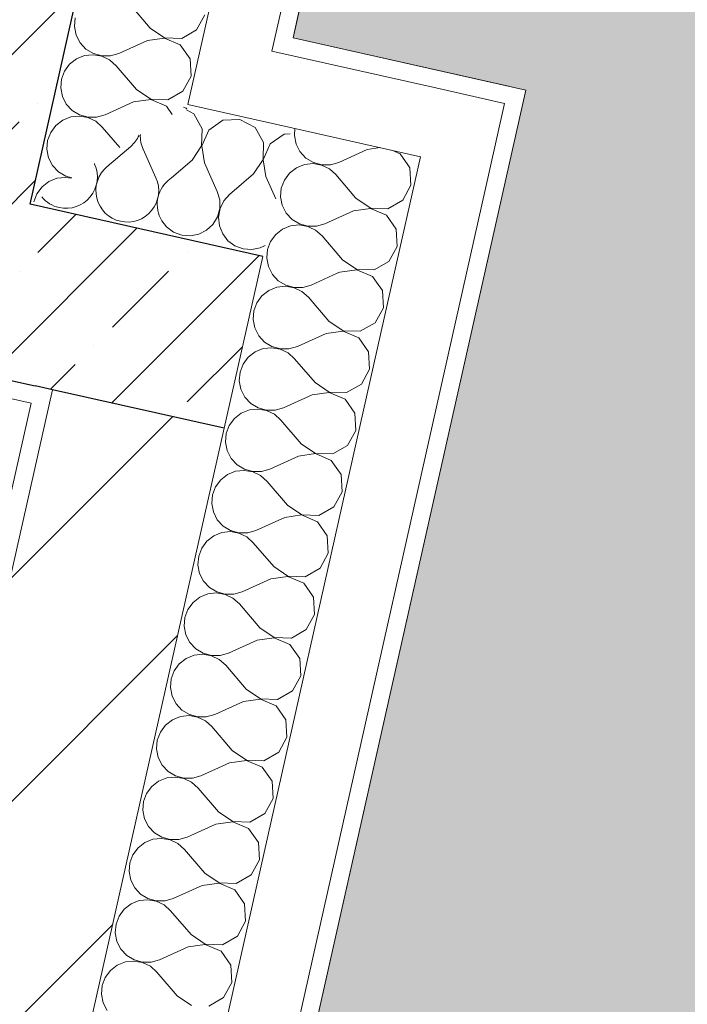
# Model space of a CAD drawing. Header units: millimetres. Extents: x -6990773 to -6682839, y 6117771 to 6220266.
# Tile 38 of 154: x -6941403 to -6940644, y 6142227 to 6143345. Entities that reach past the tile are written whole.
import ezdxf

# ---------------------------------------------------------------- set-up
doc = ezdxf.new("R2010")
doc.units = ezdxf.units.MM
doc.header["$MEASUREMENT"] = 0
doc.layers.add('S - МОП.АР', color=7, linetype='Continuous')
doc.layers.add('АР-Стены_внешние_.АР', color=7, linetype='Continuous')
for name, color, linetype, lineweight in [('АР-Стены_внешние_.АР_Ном._пера__1', 7, 'Continuous', 30), ('Кровля_Ном._пера__101', 252, 'Continuous', 0), ('Кровля_Ном._пера__120', 7, 'Continuous', 0)]:
    doc.layers.add(name, color=color, linetype=linetype, lineweight=lineweight)
pattern_1 = [(45, (-6338927.19, 6563027.8), (-111.369318, 111.369318), [0, -105, 0, -157.5]), (110, (-6338577.19, 6563027.8), (148.001588, 53.868173), [0, -77, 0, -133])]
pattern_2 = [(45, (-6338927.19, 6562677.8), (-84.852814, 84.852814), []), (45, (-6338969.62, 6562720.22), (-84.852814, 84.852814), [90, -30, 0, -30])]

# ---------------------------------------------------------------- blocks, each defined once
blk = doc.blocks.new('*X294', base_point=(-6338927.2, 6562677.8))
at = {"layer": 'АР-Стены_внешние_.АР_Ном._пера__1', "color": 7, "linetype": 'Continuous', "lineweight": 0}
for p, q in [((-6941090.1, 6143221.6), (-6941090.7, 6143213.7)), ((-6941090.7, 6143213.7), (-6941088.8, 6143204)), ((-6941088.8, 6143204), (-6941084.4, 6143195.3)), ((-6941084.4, 6143195.3), (-6941077.7, 6143188)), ((-6941007.9, 6143197.8), (-6941040.4, 6143183.1)), ((-6940993.3, 6143199.9), (-6941007.9, 6143197.8)), ((-6940970.6, 6143192.9), (-6940980, 6143196.9)), ((-6940962, 6143180.4), (-6940970.6, 6143192.9)), ((-6941069.5, 6143181.7), (-6941079.3, 6143180.7)), ((-6941077.7, 6143188), (-6941069.2, 6143182.9)), ((-6941059.8, 6143180), (-6941069.5, 6143181.7)), ((-6941069.2, 6143182.9), (-6941059.7, 6143180.3)), ((-6941049.9, 6143180.4), (-6941040.4, 6143183.1)), ((-6941096.3, 6143171), (-6941102.1, 6143163.1)), ((-6941088.5, 6143177), (-6941096.3, 6143171)), ((-6941079.3, 6143180.7), (-6941088.5, 6143177)), ((-6941050.9, 6143175.7), (-6941059.8, 6143180)), ((-6941059.7, 6143180.3), (-6941049.9, 6143180.4)), ((-6941043.6, 6143169.2), (-6941050.9, 6143175.7)), ((-6941102.1, 6143163.1), (-6941105.6, 6143153.8)), ((-6941021.2, 6143142.9), (-6941043.6, 6143169.2)), ((-6941105.6, 6143153.8), (-6941106.4, 6143144)), ((-6941106.4, 6143144), (-6941104.5, 6143134.4)), ((-6941104.5, 6143134.4), (-6941100, 6143125.6)), ((-6941100, 6143125.6), (-6941093.3, 6143118.3)), ((-6941093.3, 6143118.3), (-6941084.9, 6143113.2)), ((-6941104.1, 6143107.3), (-6941111.9, 6143101.3)), ((-6941095, 6143111), (-6941104.1, 6143107.3)), ((-6941085.2, 6143112), (-6941095, 6143111)), ((-6941075.5, 6143110.3), (-6941085.2, 6143112)), ((-6941084.9, 6143113.2), (-6941075.4, 6143110.6)), ((-6941073.9, 6143109.6), (-6941075.5, 6143110.3)), ((-6941075.4, 6143110.6), (-6941072.2, 6143110.6)), ((-6941117.8, 6143093.4), (-6941121.2, 6143084.2)), ((-6941111.9, 6143101.3), (-6941117.8, 6143093.4)), ((-6941121.2, 6143084.2), (-6941121.6, 6143079.3))]:
    blk.add_line(p, q, dxfattribs=at)
blk = doc.blocks.new('*X295', base_point=(-6338927.2, 6562677.8))
at = {"layer": 'АР-Стены_внешние_.АР_Ном._пера__1', "color": 7, "linetype": 'Continuous', "lineweight": 0}
for p, q in [((-6941122, 6143075.1), (-6941122, 6143074.3)), ((-6941122, 6143074.3), (-6941120.1, 6143064.7)), ((-6941120.1, 6143064.7), (-6941115.7, 6143055.9)), ((-6941115.7, 6143055.9), (-6941109, 6143048.7)), ((-6941109, 6143048.7), (-6941100.6, 6143043.5)), ((-6941042, 6143057.1), (-6941071.7, 6143043.8)), ((-6940990.8, 6143037.5), (-6940997.5, 6143047.1)), ((-6941119.8, 6143037.6), (-6941127.6, 6143031.6)), ((-6941110.6, 6143041.3), (-6941119.8, 6143037.6)), ((-6941100.8, 6143042.3), (-6941110.6, 6143041.3)), ((-6941091.1, 6143040.6), (-6941100.8, 6143042.3)), ((-6941100.6, 6143043.5), (-6941091.1, 6143040.9)), ((-6941091.1, 6143040.9), (-6941081.2, 6143041)), ((-6941082.2, 6143036.4), (-6941091.1, 6143040.6)), ((-6941074.9, 6143029.8), (-6941082.2, 6143036.4)), ((-6941081.2, 6143041), (-6941071.7, 6143043.8)), ((-6940989.7, 6143018), (-6940990.8, 6143037.5)), ((-6941127.6, 6143031.6), (-6941133.4, 6143023.7)), ((-6941051.7, 6143002.6), (-6941074.9, 6143029.8)), ((-6941136.9, 6143014.5), (-6941137.7, 6143004.6)), ((-6941133.4, 6143023.7), (-6941136.9, 6143014.5)), ((-6940999, 6143000.8), (-6940989.7, 6143018)), ((-6941137.7, 6143004.6), (-6941135.8, 6142995)), ((-6941051.7, 6143002.6), (-6941035.4, 6142991.8)), ((-6941135.8, 6142995), (-6941131.3, 6142986.2)), ((-6941035.5, 6142991.5), (-6941054.8, 6142988.7)), ((-6941017.6, 6142983.8), (-6941035.5, 6142991.5)), ((-6941035.4, 6142991.8), (-6941015.9, 6142991.2)), ((-6941015.9, 6142991.2), (-6940999, 6143000.8)), ((-6941131.3, 6142986.2), (-6941124.6, 6142979)), ((-6941054.8, 6142988.7), (-6941087.4, 6142974.1)), ((-6941006.4, 6142967.8), (-6941017.6, 6142983.8)), ((-6941126.3, 6142971.6), (-6941135.4, 6142967.9)), ((-6941116.5, 6142972.6), (-6941126.3, 6142971.6)), ((-6941124.6, 6142979), (-6941116.2, 6142973.8)), ((-6941106.8, 6142970.9), (-6941116.5, 6142972.6)), ((-6941116.2, 6142973.8), (-6941106.7, 6142971.2)), ((-6941097.9, 6142966.7), (-6941106.8, 6142970.9)), ((-6941106.7, 6142971.2), (-6941096.9, 6142971.3)), ((-6941096.9, 6142971.3), (-6941087.4, 6142974.1)), ((-6941143.2, 6142961.9), (-6941149.1, 6142954)), ((-6941135.4, 6142967.9), (-6941143.2, 6142961.9)), ((-6941090.5, 6142960.1), (-6941097.9, 6142966.7)), ((-6941067.3, 6142933), (-6941090.5, 6142960.1)), ((-6941005.3, 6142948.3), (-6941006.4, 6142967.8)), ((-6941149.1, 6142954), (-6941152.5, 6142944.8)), ((-6941014.6, 6142931.2), (-6941005.3, 6142948.3)), ((-6941152.5, 6142944.8), (-6941153.4, 6142934.9)), ((-6941153.4, 6142934.9), (-6941151.5, 6142925.3)), ((-6941151.5, 6142925.3), (-6941147, 6142916.5)), ((-6941067.3, 6142933), (-6941051.1, 6142922.1)), ((-6941031.6, 6142921.5), (-6941014.6, 6142931.2)), ((-6941147, 6142916.5), (-6941140.3, 6142909.3)), ((-6941070.5, 6142919), (-6941103, 6142904.4)), ((-6941051.2, 6142921.8), (-6941070.5, 6142919)), ((-6941033.2, 6142914.1), (-6941051.2, 6142921.8)), ((-6941051.1, 6142922.1), (-6941031.6, 6142921.5)), ((-6941022.1, 6142898.1), (-6941033.2, 6142914.1)), ((-6941141.9, 6142901.9), (-6941151.1, 6142898.2)), ((-6941132.1, 6142902.9), (-6941141.9, 6142901.9)), ((-6941140.3, 6142909.3), (-6941131.9, 6142904.2)), ((-6941122.4, 6142901.2), (-6941132.1, 6142902.9)), ((-6941131.9, 6142904.2), (-6941122.4, 6142901.5)), ((-6941122.4, 6142901.5), (-6941112.5, 6142901.6)), ((-6941113.5, 6142897), (-6941122.4, 6142901.2)), ((-6941112.5, 6142901.6), (-6941103, 6142904.4)), ((-6941158.9, 6142892.2), (-6941164.7, 6142884.3)), ((-6941151.1, 6142898.2), (-6941158.9, 6142892.2)), ((-6941106.2, 6142890.4), (-6941113.5, 6142897)), ((-6941083, 6142863.3), (-6941106.2, 6142890.4)), ((-6941021, 6142878.6), (-6941022.1, 6142898.1)), ((-6941164.7, 6142884.3), (-6941168.2, 6142875.1)), ((-6941168.2, 6142875.1), (-6941169, 6142865.3)), ((-6941030.3, 6142861.5), (-6941021, 6142878.6)), ((-6941169, 6142865.3), (-6941167.1, 6142855.6)), ((-6941083, 6142863.3), (-6941066.8, 6142852.4)), ((-6941047.2, 6142851.8), (-6941030.3, 6142861.5)), ((-6941167.1, 6142855.6), (-6941162.6, 6142846.8)), ((-6941162.6, 6142846.8), (-6941155.9, 6142839.6)), ((-6941086.1, 6142849.3), (-6941118.7, 6142834.7)), ((-6941066.8, 6142852.2), (-6941086.1, 6142849.3)), ((-6941066.8, 6142852.4), (-6941047.2, 6142851.8)), ((-6941048.9, 6142844.4), (-6941066.8, 6142852.2)), ((-6941155.9, 6142839.6), (-6941147.5, 6142834.5)), ((-6941147.5, 6142834.5), (-6941138, 6142831.8)), ((-6941128.2, 6142831.9), (-6941118.7, 6142834.7)), ((-6941037.7, 6142828.4), (-6941048.9, 6142844.4)), ((-6941166.7, 6142828.6), (-6941174.5, 6142822.5)), ((-6941157.6, 6142832.2), (-6941166.7, 6142828.6)), ((-6941147.8, 6142833.2), (-6941157.6, 6142832.2)), ((-6941138.1, 6142831.6), (-6941147.8, 6142833.2)), ((-6941129.2, 6142827.3), (-6941138.1, 6142831.6)), ((-6941138, 6142831.8), (-6941128.2, 6142831.9)), ((-6941121.8, 6142820.7), (-6941129.2, 6142827.3)), ((-6941036.6, 6142808.9), (-6941037.7, 6142828.4)), ((-6941180.4, 6142814.6), (-6941183.8, 6142805.4)), ((-6941174.5, 6142822.5), (-6941180.4, 6142814.6)), ((-6941098.6, 6142793.6), (-6941121.8, 6142820.7)), ((-6941183.8, 6142805.4), (-6941184.7, 6142795.6)), ((-6941046, 6142791.8), (-6941036.6, 6142808.9)), ((-6941184.7, 6142795.6), (-6941182.8, 6142785.9)), ((-6941098.6, 6142793.6), (-6941082.4, 6142782.7)), ((-6941062.9, 6142782.1), (-6941046, 6142791.8)), ((-6941182.8, 6142785.9), (-6941178.3, 6142777.1)), ((-6941101.8, 6142779.6), (-6941134.4, 6142765)), ((-6941082.5, 6142782.5), (-6941101.8, 6142779.6)), ((-6941064.5, 6142774.7), (-6941082.5, 6142782.5)), ((-6941082.4, 6142782.7), (-6941062.9, 6142782.1)), ((-6941178.3, 6142777.1), (-6941171.6, 6142769.9)), ((-6941171.6, 6142769.9), (-6941163.2, 6142764.8)), ((-6941053.4, 6142758.7), (-6941064.5, 6142774.7)), ((-6941182.4, 6142758.9), (-6941190.2, 6142752.8)), ((-6941173.2, 6142762.5), (-6941182.4, 6142758.9)), ((-6941163.4, 6142763.6), (-6941173.2, 6142762.5)), ((-6941153.7, 6142761.9), (-6941163.4, 6142763.6)), ((-6941163.2, 6142764.8), (-6941153.7, 6142762.1)), ((-6941153.7, 6142762.1), (-6941143.8, 6142762.2)), ((-6941144.9, 6142757.6), (-6941153.7, 6142761.9)), ((-6941137.5, 6142751), (-6941144.9, 6142757.6)), ((-6941143.8, 6142762.2), (-6941134.4, 6142765)), ((-6941052.3, 6142739.2), (-6941053.4, 6142758.7)), ((-6941196, 6142744.9), (-6941199.5, 6142735.7)), ((-6941190.2, 6142752.8), (-6941196, 6142744.9)), ((-6941114.3, 6142723.9), (-6941137.5, 6142751)), ((-6941199.5, 6142735.7), (-6941200.3, 6142725.9)), ((-6941061.6, 6142722.1), (-6941052.3, 6142739.2)), ((-6941200.3, 6142725.9), (-6941198.4, 6142716.2)), ((-6941114.3, 6142723.9), (-6941098.1, 6142713.1)), ((-6941198.4, 6142716.2), (-6941193.9, 6142707.4)), ((-6941098.1, 6142712.8), (-6941117.4, 6142709.9)), ((-6941098.1, 6142713.1), (-6941078.5, 6142712.4)), ((-6941080.2, 6142705), (-6941098.1, 6142712.8)), ((-6941078.5, 6142712.4), (-6941061.6, 6142722.1)), ((-6941193.9, 6142707.4), (-6941187.2, 6142700.2)), ((-6941187.2, 6142700.2), (-6941178.8, 6142695.1)), ((-6941117.4, 6142709.9), (-6941150, 6142695.3)), ((-6941069, 6142689), (-6941080.2, 6142705)), ((-6941198, 6142689.2), (-6941205.8, 6142683.1)), ((-6941188.9, 6142692.8), (-6941198, 6142689.2)), ((-6941179.1, 6142693.9), (-6941188.9, 6142692.8)), ((-6941169.4, 6142692.2), (-6941179.1, 6142693.9)), ((-6941178.8, 6142695.1), (-6941169.3, 6142692.5)), ((-6941160.5, 6142687.9), (-6941169.4, 6142692.2)), ((-6941169.3, 6142692.5), (-6941159.5, 6142692.5)), ((-6941159.5, 6142692.5), (-6941150, 6142695.3)), ((-6941067.9, 6142669.5), (-6941069, 6142689)), ((-6941205.8, 6142683.1), (-6941211.7, 6142675.2)), ((-6941153.1, 6142681.4), (-6941160.5, 6142687.9)), ((-6941130, 6142654.2), (-6941153.1, 6142681.4)), ((-6941211.7, 6142675.2), (-6941215.1, 6142666)), ((-6941077.3, 6142652.4), (-6941067.9, 6142669.5)), ((-6941215.1, 6142666), (-6941216, 6142656.2)), ((-6941216, 6142656.2), (-6941214.1, 6142646.5)), ((-6941214.1, 6142646.5), (-6941209.6, 6142637.7)), ((-6941130, 6142654.2), (-6941113.7, 6142643.4)), ((-6941094.2, 6142642.7), (-6941077.3, 6142652.4)), ((-6941209.6, 6142637.7), (-6941202.9, 6142630.5)), ((-6941133.1, 6142640.2), (-6941165.7, 6142625.6)), ((-6941113.8, 6142643.1), (-6941133.1, 6142640.2)), ((-6941095.9, 6142635.3), (-6941113.8, 6142643.1)), ((-6941113.7, 6142643.4), (-6941094.2, 6142642.7)), ((-6941084.7, 6142619.3), (-6941095.9, 6142635.3)), ((-6941204.5, 6142623.1), (-6941213.7, 6142619.5)), ((-6941194.7, 6142624.2), (-6941204.5, 6142623.1)), ((-6941202.9, 6142630.5), (-6941194.5, 6142625.4)), ((-6941185, 6142622.5), (-6941194.7, 6142624.2)), ((-6941194.5, 6142625.4), (-6941185, 6142622.8)), ((-6941185, 6142622.8), (-6941175.1, 6142622.8)), ((-6941176.2, 6142618.2), (-6941185, 6142622.5)), ((-6941175.1, 6142622.8), (-6941165.7, 6142625.6)), ((-6941221.5, 6142613.5), (-6941227.3, 6142605.5)), ((-6941213.7, 6142619.5), (-6941221.5, 6142613.5)), ((-6941168.8, 6142611.7), (-6941176.2, 6142618.2)), ((-6941145.6, 6142584.5), (-6941168.8, 6142611.7)), ((-6941083.6, 6142599.8), (-6941084.7, 6142619.3)), ((-6941227.3, 6142605.5), (-6941230.8, 6142596.3)), ((-6941092.9, 6142582.7), (-6941083.6, 6142599.8)), ((-6941230.8, 6142596.3), (-6941231.6, 6142586.5)), ((-6941231.6, 6142586.5), (-6941229.7, 6142576.8)), ((-6941229.7, 6142576.8), (-6941225.2, 6142568)), ((-6941145.6, 6142584.5), (-6941129.4, 6142573.7)), ((-6941109.9, 6142573), (-6941092.9, 6142582.7)), ((-6941225.2, 6142568), (-6941218.5, 6142560.8)), ((-6941148.7, 6142570.6), (-6941181.3, 6142555.9)), ((-6941129.4, 6142573.4), (-6941148.7, 6142570.6)), ((-6941129.4, 6142573.7), (-6941109.9, 6142573)), ((-6941111.5, 6142565.6), (-6941129.4, 6142573.4)), ((-6941100.3, 6142549.6), (-6941111.5, 6142565.6)), ((-6941210.4, 6142554.5), (-6941220.2, 6142553.5)), ((-6941218.5, 6142560.8), (-6941210.1, 6142555.7)), ((-6941200.7, 6142552.8), (-6941210.4, 6142554.5)), ((-6941210.1, 6142555.7), (-6941200.6, 6142553.1)), ((-6941190.8, 6142553.1), (-6941181.3, 6142555.9)), ((-6941237.1, 6142543.8), (-6941243, 6142535.8)), ((-6941229.3, 6142549.8), (-6941237.1, 6142543.8)), ((-6941220.2, 6142553.5), (-6941229.3, 6142549.8)), ((-6941191.8, 6142548.5), (-6941200.7, 6142552.8)), ((-6941200.6, 6142553.1), (-6941190.8, 6142553.1)), ((-6941184.4, 6142542), (-6941191.8, 6142548.5)), ((-6941099.2, 6142530.2), (-6941100.3, 6142549.6)), ((-6941243, 6142535.8), (-6941246.5, 6142526.6)), ((-6941161.3, 6142514.8), (-6941184.4, 6142542)), ((-6941246.5, 6142526.6), (-6941247.3, 6142516.8)), ((-6941108.6, 6142513), (-6941099.2, 6142530.2)), ((-6941247.3, 6142516.8), (-6941245.4, 6142507.1)), ((-6941161.3, 6142514.8), (-6941145, 6142504)), ((-6941125.5, 6142503.3), (-6941108.6, 6142513)), ((-6941245.4, 6142507.1), (-6941240.9, 6142498.3)), ((-6941164.4, 6142500.9), (-6941197, 6142486.2)), ((-6941145.1, 6142503.7), (-6941164.4, 6142500.9)), ((-6941127.2, 6142496), (-6941145.1, 6142503.7)), ((-6941145, 6142504), (-6941125.5, 6142503.3)), ((-6941240.9, 6142498.3), (-6941234.2, 6142491.1)), ((-6941234.2, 6142491.1), (-6941225.8, 6142486)), ((-6941116, 6142479.9), (-6941127.2, 6142496)), ((-6941245, 6142480.1), (-6941252.8, 6142474.1)), ((-6941235.8, 6142483.8), (-6941245, 6142480.1)), ((-6941226, 6142484.8), (-6941235.8, 6142483.8)), ((-6941216.3, 6142483.1), (-6941226, 6142484.8)), ((-6941225.8, 6142486), (-6941216.3, 6142483.4)), ((-6941216.3, 6142483.4), (-6941206.4, 6142483.4)), ((-6941207.5, 6142478.8), (-6941216.3, 6142483.1)), ((-6941200.1, 6142472.3), (-6941207.5, 6142478.8)), ((-6941206.4, 6142483.4), (-6941197, 6142486.2)), ((-6941114.9, 6142460.5), (-6941116, 6142479.9)), ((-6941258.6, 6142466.1), (-6941262.1, 6142456.9)), ((-6941252.8, 6142474.1), (-6941258.6, 6142466.1)), ((-6941176.9, 6142445.1), (-6941200.1, 6142472.3)), ((-6941262.1, 6142456.9), (-6941262.9, 6142447.1)), ((-6941124.2, 6142443.3), (-6941114.9, 6142460.5)), ((-6941262.9, 6142447.1), (-6941261, 6142437.4)), ((-6941176.9, 6142445.1), (-6941160.7, 6142434.3)), ((-6941141.2, 6142433.6), (-6941124.2, 6142443.3)), ((-6941261, 6142437.4), (-6941256.5, 6142428.6)), ((-6941160.7, 6142434), (-6941180, 6142431.2)), ((-6941160.7, 6142434.3), (-6941141.2, 6142433.6)), ((-6941142.8, 6142426.3), (-6941160.7, 6142434)), ((-6941256.5, 6142428.6), (-6941249.8, 6142421.4)), ((-6941249.8, 6142421.4), (-6941241.4, 6142416.3)), ((-6941180, 6142431.2), (-6941212.6, 6142416.5)), ((-6941131.6, 6142410.3), (-6941142.8, 6142426.3)), ((-6941260.6, 6142410.4), (-6941268.4, 6142404.4)), ((-6941251.5, 6142414.1), (-6941260.6, 6142410.4)), ((-6941241.7, 6142415.1), (-6941251.5, 6142414.1)), ((-6941232, 6142413.4), (-6941241.7, 6142415.1)), ((-6941241.4, 6142416.3), (-6941231.9, 6142413.7)), ((-6941223.1, 6142409.1), (-6941232, 6142413.4)), ((-6941231.9, 6142413.7), (-6941222.1, 6142413.8)), ((-6941215.7, 6142402.6), (-6941223.1, 6142409.1)), ((-6941222.1, 6142413.8), (-6941212.6, 6142416.5)), ((-6941130.5, 6142390.8), (-6941131.6, 6142410.3)), ((-6941268.4, 6142404.4), (-6941274.3, 6142396.5)), ((-6941192.6, 6142375.4), (-6941215.7, 6142402.6)), ((-6941277.8, 6142387.2), (-6941278.6, 6142377.4)), ((-6941274.3, 6142396.5), (-6941277.8, 6142387.2)), ((-6941139.9, 6142373.6), (-6941130.5, 6142390.8)), ((-6941278.6, 6142377.4), (-6941276.7, 6142367.7)), ((-6941192.6, 6142375.4), (-6941176.3, 6142364.6)), ((-6941276.7, 6142367.7), (-6941272.2, 6142359)), ((-6941176.4, 6142364.3), (-6941195.7, 6142361.5)), ((-6941158.5, 6142356.6), (-6941176.4, 6142364.3)), ((-6941176.3, 6142364.6), (-6941156.8, 6142363.9)), ((-6941156.8, 6142363.9), (-6941139.9, 6142373.6)), ((-6941272.2, 6142359), (-6941265.5, 6142351.7)), ((-6941195.7, 6142361.5), (-6941228.3, 6142346.8)), ((-6941147.3, 6142340.6), (-6941158.5, 6142356.6)), ((-6941267.1, 6142344.4), (-6941276.3, 6142340.7)), ((-6941257.3, 6142345.4), (-6941267.1, 6142344.4)), ((-6941265.5, 6142351.7), (-6941257.1, 6142346.6)), ((-6941247.6, 6142343.7), (-6941257.3, 6142345.4)), ((-6941257.1, 6142346.6), (-6941247.6, 6142344)), ((-6941247.6, 6142344), (-6941237.7, 6142344.1)), ((-6941238.8, 6142339.4), (-6941247.6, 6142343.7)), ((-6941237.7, 6142344.1), (-6941228.3, 6142346.8)), ((-6941284.1, 6142334.7), (-6941289.9, 6142326.8)), ((-6941276.3, 6142340.7), (-6941284.1, 6142334.7)), ((-6941231.4, 6142332.9), (-6941238.8, 6142339.4)), ((-6941208.2, 6142305.7), (-6941231.4, 6142332.9)), ((-6941146.2, 6142321.1), (-6941147.3, 6142340.6)), ((-6941289.9, 6142326.8), (-6941293.4, 6142317.5)), ((-6941155.5, 6142303.9), (-6941146.2, 6142321.1)), ((-6941293.4, 6142317.5), (-6941294.2, 6142307.7)), ((-6941294.2, 6142307.7), (-6941292.3, 6142298)), ((-6941292.3, 6142298), (-6941287.9, 6142289.3)), ((-6941208.2, 6142305.7), (-6941192, 6142294.9)), ((-6941172.5, 6142294.2), (-6941155.5, 6142303.9)), ((-6941287.9, 6142289.3), (-6941281.2, 6142282)), ((-6941211.3, 6142291.8), (-6941243.9, 6142277.1)), ((-6941192, 6142294.6), (-6941211.3, 6142291.8)), ((-6941192, 6142294.9), (-6941172.5, 6142294.2)), ((-6941174.1, 6142286.9), (-6941192, 6142294.6)), ((-6941162.9, 6142270.9), (-6941174.1, 6142286.9)), ((-6941282.8, 6142274.7), (-6941291.9, 6142271)), ((-6941273, 6142275.7), (-6941282.8, 6142274.7)), ((-6941281.2, 6142282), (-6941272.7, 6142276.9)), ((-6941263.3, 6142274), (-6941273, 6142275.7)), ((-6941272.7, 6142276.9), (-6941263.2, 6142274.3)), ((-6941253.4, 6142274.4), (-6941243.9, 6142277.1)), ((-6941299.7, 6142265), (-6941305.6, 6142257.1)), ((-6941291.9, 6142271), (-6941299.7, 6142265)), ((-6941254.4, 6142269.7), (-6941263.3, 6142274)), ((-6941263.2, 6142274.3), (-6941253.4, 6142274.4)), ((-6941247.1, 6142263.2), (-6941254.4, 6142269.7)), ((-6941161.9, 6142251.4), (-6941162.9, 6142270.9)), ((-6941305.6, 6142257.1), (-6941309.1, 6142247.8)), ((-6941223.9, 6142236), (-6941247.1, 6142263.2)), ((-6941309.1, 6142247.8), (-6941309.9, 6142238)), ((-6941171.2, 6142234.2), (-6941161.9, 6142251.4)), ((-6941309.9, 6142238), (-6941308, 6142228.4)), ((-6941223.9, 6142236), (-6941207.6, 6142225.2)), ((-6941188.1, 6142224.5), (-6941171.2, 6142234.2)), ((-6941308, 6142228.4), (-6941303.5, 6142219.6))]:
    blk.add_line(p, q, dxfattribs=at)
blk = doc.blocks.new('*X296', base_point=(-6338927.2, 6562677.8))
at = {"layer": 'АР-Стены_внешние_.АР_Ном._пера__1', "color": 7, "linetype": 'Continuous', "lineweight": 0}
for p, q in [((-6940959.5, 6143176.9), (-6940962, 6143180.4)), ((-6940958.4, 6143157.4), (-6940959.5, 6143176.9)), ((-6940967.7, 6143140.2), (-6940958.4, 6143157.4)), ((-6941020.4, 6143142), (-6941021.2, 6143142.9)), ((-6941020.4, 6143142), (-6941004.1, 6143131.2)), ((-6940984.6, 6143130.5), (-6940967.7, 6143140.2)), ((-6941023.5, 6143128.1), (-6941056.1, 6143113.4)), ((-6941004.2, 6143130.9), (-6941023.5, 6143128.1)), ((-6940986.3, 6143123.2), (-6941004.2, 6143130.9)), ((-6941004.1, 6143131.2), (-6940984.6, 6143130.5)), ((-6940975.1, 6143107.2), (-6940986.3, 6143123.2)), ((-6941066.6, 6143106), (-6941073.9, 6143109.6)), ((-6941072.2, 6143110.6), (-6941065.5, 6143110.7)), ((-6941059.2, 6143099.5), (-6941066.6, 6143106)), ((-6941065.5, 6143110.7), (-6941056.1, 6143113.4)), ((-6940974, 6143087.7), (-6940975.1, 6143107.2)), ((-6941036, 6143072.3), (-6941059.2, 6143099.5)), ((-6940983.3, 6143070.5), (-6940974, 6143087.7)), ((-6941121.6, 6143079.3), (-6941122, 6143075.1)), ((-6941036, 6143072.3), (-6941019.8, 6143061.5)), ((-6941000.3, 6143060.9), (-6940983.3, 6143070.5)), ((-6941039.2, 6143058.4), (-6941042, 6143057.1)), ((-6941019.9, 6143061.2), (-6941039.2, 6143058.4)), ((-6941001.9, 6143053.5), (-6941019.9, 6143061.2)), ((-6941019.8, 6143061.5), (-6941000.3, 6143060.9)), ((-6940997.5, 6143047.1), (-6941001.9, 6143053.5))]:
    blk.add_line(p, q, dxfattribs=at)
blk = doc.blocks.new('Стена_101_1', base_point=(-6941246.2, 6143000.5))
at = {"layer": 'АР-Стены_внешние_.АР', "linetype": 'Continuous', "lineweight": 0, "true_color": 0x000000}
h = blk.add_hatch(dxfattribs=at)
h.set_pattern_fill('БЛОКИ_БЕТОННЫЕ_ЭФФЕКТИВН_70', color=18, style=0, pattern_type=2)
h.set_pattern_definition([(45, (-6338927.19, 6562677.8), (-127.27922, 127.27922), [])])
h.paths.add_polyline_path([(-6941365.7, 6142924.8), (-6941805, 6140968.6), (-6941609.9, 6140924.8), (-6941170.5, 6142881)])
h = blk.add_hatch(dxfattribs=at)
h.set_pattern_fill('ШТУКАТУРКА__ГИПС_01_0001', color=18, style=0, pattern_type=2)
h.set_pattern_definition(pattern_1)
h.paths.add_polyline_path([(-6941389.6, 6142909.7), (-6941365.7, 6142924.8), (-6941385.2, 6142929.2)])
h = blk.add_hatch(dxfattribs=at)
h.set_pattern_fill('ШТУКАТУРКА__ГИПС_01_0001', color=18, style=0, pattern_type=2)
h.set_pattern_definition(pattern_1)
h.paths.add_polyline_path([(-6941389.6, 6142909.7), (-6941370, 6142905.3), (-6941365.7, 6142924.8)])
h = blk.add_hatch(dxfattribs=at)
h.set_pattern_fill('ШТУКАТУРКА__ГИПС_01_0001', color=18, style=0, pattern_type=2)
h.set_pattern_definition(pattern_1)
h.paths.add_polyline_path([(-6941389.6, 6142909.7), (-6941798.2, 6141090.1), (-6941778.7, 6141085.7), (-6941370, 6142905.3)])
at = {"layer": 'АР-Стены_внешние_.АР_Ном._пера__1', "color": 7, "linetype": 'Continuous', "lineweight": 0}
for p, q in [((-6940851.9, 6143250.1), (-6940929.9, 6143267.7)), ((-6940869.4, 6143172.1), (-6940851.9, 6143250.1)), ((-6940947.5, 6143189.6), (-6941093.8, 6143222.5)), ((-6940980.3, 6143043.3), (-6940947.5, 6143189.6)), ((-6941385.5, 6140874.4), (-6940869.4, 6143172.1)), ((-6941463.5, 6140891.9), (-6940980.3, 6143043.3))]:
    blk.add_line(p, q, dxfattribs=at)
at = {"layer": 'АР-Стены_внешние_.АР_Ном._пера__1', "color": 7, "linetype": 'Continuous', "lineweight": 15}
for p, q in [((-6941170.5, 6142881), (-6941126.7, 6143076.1)), ((-6941365.7, 6142924.8), (-6941783.1, 6141066.2)), ((-6941609.9, 6140924.8), (-6941170.5, 6142881))]:
    blk.add_line(p, q, dxfattribs=at)
at = {"layer": 'АР-Стены_внешние_.АР_Ном._пера__1', "color": 7, "linetype": 'Continuous', "lineweight": 30}
for p, q in [((-6941365.7, 6142924.8), (-6941385.2, 6142929.2)), ((-6941170.5, 6142881), (-6941365.7, 6142924.8))]:
    blk.add_line(p, q, dxfattribs=at)
at = {"layer": 'АР-Стены_внешние_.АР_Ном._пера__1', "color": 7, "linetype": 'Continuous', "lineweight": 0, "flags": 128}
for points in [[(-6941366, 6140870), (-6940828, 6143265.3)], [(-6941389.6, 6142909.7), (-6941798.2, 6141090.1)]]:
    blk.add_lwpolyline(points, dxfattribs=at)
at = {"layer": 'АР-Стены_внешние_.АР', "color": 7, "lineweight": 0}
for name in ['*X294', '*X296', '*X295']:
    blk.add_blockref(name, (-6338927.2, 6562677.8), dxfattribs=at)
blk = doc.blocks.new('*X324', base_point=(-6338927.2, 6562677.8))
at = {"layer": 'АР-Стены_внешние_.АР_Ном._пера__1', "color": 7, "linetype": 'Continuous', "lineweight": 0}
for p, q in [((-6941205.1, 6143238.4), (-6941213.2, 6143242.7)), ((-6941195.5, 6143221.4), (-6941205.1, 6143238.4)), ((-6941172.1, 6143230.9), (-6941188.1, 6143219.8)), ((-6941152.6, 6143232), (-6941172.1, 6143230.9)), ((-6941135.4, 6143222.7), (-6941152.6, 6143232)), ((-6941196.1, 6143201.9), (-6941195.5, 6143221.4)), ((-6941188.1, 6143219.8), (-6941195.8, 6143201.8)), ((-6941125.8, 6143205.8), (-6941135.4, 6143222.7)), ((-6941102.4, 6143215.3), (-6941118.4, 6143204.1)), ((-6941095.4, 6143215.7), (-6941102.4, 6143215.3)), ((-6941126.4, 6143186.3), (-6941125.8, 6143205.8)), ((-6941118.4, 6143204.1), (-6941126.1, 6143186.2)), ((-6941206.9, 6143185.7), (-6941196.1, 6143201.9)), ((-6941195.8, 6143201.8), (-6941193, 6143182.5)), ((-6941206.9, 6143185.7), (-6941230.5, 6143165.5)), ((-6941193, 6143182.5), (-6941178.4, 6143150)), ((-6941137.2, 6143170), (-6941126.4, 6143186.3)), ((-6941126.1, 6143186.2), (-6941123.3, 6143166.9)), ((-6941137.2, 6143170), (-6941164.4, 6143146.8)), ((-6941123.3, 6143166.9), (-6941112, 6143141.7)), ((-6941175.6, 6143140.5), (-6941178.4, 6143150)), ((-6941175.5, 6143130.6), (-6941175.6, 6143140.5)), ((-6941171, 6143139.5), (-6941175.2, 6143130.6)), ((-6941164.4, 6143146.8), (-6941171, 6143139.5)), ((-6941178.1, 6143121.1), (-6941175.5, 6143130.6)), ((-6941175.2, 6143130.6), (-6941176.9, 6143120.9)), ((-6941241.4, 6143116.9), (-6941235.9, 6143109.8)), ((-6941183.3, 6143112.7), (-6941178.1, 6143121.1)), ((-6941176.9, 6143120.9), (-6941175.9, 6143111.1)), ((-6941235.9, 6143109.8), (-6941228, 6143103.9)), ((-6941228, 6143103.9), (-6941218.7, 6143100.5)), ((-6941199.3, 6143101.6), (-6941190.5, 6143106)), ((-6941190.5, 6143106), (-6941183.3, 6143112.7)), ((-6941175.9, 6143111.1), (-6941172.2, 6143101.9)), ((-6941218.7, 6143100.5), (-6941208.9, 6143099.6)), ((-6941208.9, 6143099.6), (-6941199.3, 6143101.6)), ((-6941172.2, 6143101.9), (-6941166.2, 6143094.1)), ((-6941166.2, 6143094.1), (-6941158.3, 6143088.3)), ((-6941158.3, 6143088.3), (-6941149.1, 6143084.8)), ((-6941149.1, 6143084.8), (-6941139.2, 6143084)), ((-6941139.2, 6143084), (-6941129.6, 6143085.9)), ((-6941129.6, 6143085.9), (-6941123.8, 6143088.8))]:
    blk.add_line(p, q, dxfattribs=at)
blk = doc.blocks.new('*X325', base_point=(-6338927.2, 6562677.8))
at = {"layer": 'АР-Стены_внешние_.АР_Ном._пера__1', "color": 7, "linetype": 'Continuous', "lineweight": 0}
for p, q in [((-6941276.6, 6143201.3), (-6941303.8, 6143178.1)), ((-6941262.7, 6143198.2), (-6941248, 6143165.6)), ((-6941318, 6143181.7), (-6941317.7, 6143181.3)), ((-6941230.5, 6143165.5), (-6941234.1, 6143162.5))]:
    blk.add_line(p, q, dxfattribs=at)
for centre, start, end in [((-6941230.1, 6143212.8), 61.1212, 67.8133), ((-6941230.1, 6143212.8), 176.8715, 204.2123), ((-6941299.8, 6143228.5), 310.4725, 335.8384), ((-6941350.3, 6143166.6), 257.3424, 24.2123), ((-6941280.6, 6143151), 130.4725, 257.3424), ((-6941280.6, 6143151), 257.3424, 24.2123), ((-6941210.9, 6143135.3), 130.4725, 211.2339), ((-6941350.3, 6143166.6), 219.6281, 257.3424)]:
    blk.add_arc(centre, 35.7, start, end, dxfattribs=at)
blk = doc.blocks.new('Стена_113_1', base_point=(-6941510.5, 6143059.8))
at = {"layer": 'АР-Стены_внешние_.АР', "linetype": 'Continuous', "lineweight": 0, "true_color": 0x000000}
h = blk.add_hatch(dxfattribs=at)
h.set_pattern_fill('ЖЕЛЕЗОБЕТОН__PROJECT__0001', color=18, style=0, pattern_type=2)
h.set_pattern_definition(pattern_2)
h.paths.add_polyline_path([(-6941391, 6143135.5), (-6941630, 6142984.2), (-6941434.8, 6142940.3)])
h = blk.add_hatch(dxfattribs=at)
h.set_pattern_fill('ЖЕЛЕЗОБЕТОН__PROJECT__0001', color=18, style=0, pattern_type=2)
h.set_pattern_definition(pattern_2)
h.paths.add_polyline_path([(-6941391, 6143135.5), (-6941434.8, 6142940.3), (-6941365.7, 6142924.8), (-6941126.7, 6143076.1)])
h = blk.add_hatch(dxfattribs=at)
h.set_pattern_fill('ЖЕЛЕЗОБЕТОН__PROJECT__0001', color=18, style=0, pattern_type=2)
h.set_pattern_definition(pattern_2)
h.paths.add_polyline_path([(-6941365.7, 6142924.8), (-6941170.5, 6142881), (-6941126.7, 6143076.1)])
h = blk.add_hatch(dxfattribs=at)
h.set_pattern_fill('ШТУКАТУРКА__ГИПС_01_0001', color=18, style=0, pattern_type=2)
h.set_pattern_definition(pattern_1)
h.paths.add_polyline_path([(-6941630, 6142984.2), (-6941653.9, 6142969), (-6941634.3, 6142964.7)])
h = blk.add_hatch(dxfattribs=at)
h.set_pattern_fill('ШТУКАТУРКА__ГИПС_01_0001', color=18, style=0, pattern_type=2)
h.set_pattern_definition(pattern_1)
h.paths.add_polyline_path([(-6941634.3, 6142964.7), (-6941389.6, 6142909.7), (-6941385.2, 6142929.2), (-6941630, 6142984.2)])
at = {"layer": 'АР-Стены_внешние_.АР_Ном._пера__1', "color": 7, "linetype": 'Continuous', "lineweight": 0}
for p, q in [((-6940929.9, 6143267.7), (-6941116.2, 6143309.5)), ((-6940851.9, 6143250.1), (-6940929.9, 6143267.7)), ((-6941093.8, 6143222.5), (-6941211.8, 6143249)), ((-6940947.5, 6143189.6), (-6941093.8, 6143222.5))]:
    blk.add_line(p, q, dxfattribs=at)
at = {"layer": 'АР-Стены_внешние_.АР_Ном._пера__1', "color": 7, "linetype": 'Continuous', "lineweight": 30}
for p, q in [((-6941126.7, 6143076.1), (-6941391, 6143135.5)), ((-6941630, 6142984.2), (-6941434.8, 6142940.3)), ((-6941434.8, 6142940.3), (-6941385.2, 6142929.2)), ((-6941365.7, 6142924.8), (-6941385.2, 6142929.2)), ((-6941170.5, 6142881), (-6941365.7, 6142924.8))]:
    blk.add_line(p, q, dxfattribs=at)
at = {"layer": 'АР-Стены_внешние_.АР_Ном._пера__1', "color": 7, "linetype": 'Continuous', "lineweight": 15}
blk.add_line((-6941170.5, 6142881), (-6941126.7, 6143076.1), dxfattribs=at)
at = {"layer": 'АР-Стены_внешние_.АР_Ном._пера__1', "color": 7, "linetype": 'Continuous', "lineweight": 0, "flags": 128}
for points in [[(-6940847.5, 6143269.7), (-6941092.3, 6143324.6)], [(-6941653.9, 6142969), (-6941389.6, 6142909.7)]]:
    blk.add_lwpolyline(points, dxfattribs=at)
at = {"layer": 'АР-Стены_внешние_.АР', "color": 7, "lineweight": 0}
for name in ['*X325', '*X324']:
    blk.add_blockref(name, (-6338927.2, 6562677.8), dxfattribs=at)
blk = doc.blocks.new('*X353', base_point=(-6338927.2, 6562677.8))
at = {"layer": 'АР-Стены_внешние_.АР_Ном._пера__1', "color": 7, "linetype": 'Continuous', "lineweight": 0}
for p, q in [((-6941254.6, 6143335.5), (-6941277.8, 6143362.7)), ((-6941201.9, 6143333.7), (-6941192.6, 6143350.9)), ((-6941339.8, 6143347.3), (-6941340.6, 6143337.5)), ((-6941340.6, 6143337.5), (-6941338.7, 6143327.8)), ((-6941338.7, 6143327.8), (-6941334.2, 6143319)), ((-6941254.6, 6143335.5), (-6941238.3, 6143324.7)), ((-6941218.8, 6143324), (-6941201.9, 6143333.7)), ((-6941334.2, 6143319), (-6941327.5, 6143311.8)), ((-6941257.7, 6143321.6), (-6941290.3, 6143306.9)), ((-6941238.4, 6143324.4), (-6941257.7, 6143321.6)), ((-6941220.5, 6143316.7), (-6941238.4, 6143324.4)), ((-6941238.3, 6143324.7), (-6941218.8, 6143324)), ((-6941209.3, 6143300.7), (-6941220.5, 6143316.7)), ((-6941329.2, 6143304.5), (-6941338.3, 6143300.8)), ((-6941319.4, 6143305.5), (-6941329.2, 6143304.5)), ((-6941327.5, 6143311.8), (-6941319.1, 6143306.7)), ((-6941309.6, 6143303.8), (-6941319.4, 6143305.5)), ((-6941319.1, 6143306.7), (-6941309.6, 6143304.1)), ((-6941309.6, 6143304.1), (-6941299.7, 6143304.2)), ((-6941299.7, 6143304.2), (-6941290.3, 6143306.9)), ((-6941346.1, 6143294.8), (-6941352, 6143286.8)), ((-6941338.3, 6143300.8), (-6941346.1, 6143294.8)), ((-6941300.8, 6143299.5), (-6941309.6, 6143303.8)), ((-6941293.4, 6143293), (-6941300.8, 6143299.5)), ((-6941270.2, 6143265.8), (-6941293.4, 6143293)), ((-6941208.2, 6143281.2), (-6941209.3, 6143300.7)), ((-6941352, 6143286.8), (-6941355.4, 6143277.6)), ((-6941355.4, 6143277.6), (-6941356.2, 6143267.8)), ((-6941217.5, 6143264), (-6941208.2, 6143281.2)), ((-6941356.2, 6143267.8), (-6941354.3, 6143258.1)), ((-6941270.2, 6143265.8), (-6941254, 6143255)), ((-6941234.5, 6143254.3), (-6941217.5, 6143264)), ((-6941354.3, 6143258.1), (-6941349.9, 6143249.4)), ((-6941349.9, 6143249.4), (-6941343.2, 6143242.1)), ((-6941273.4, 6143251.9), (-6941305.9, 6143237.2)), ((-6941254, 6143254.7), (-6941273.4, 6143251.9)), ((-6941254, 6143255), (-6941234.5, 6143254.3)), ((-6941236.1, 6143247), (-6941254, 6143254.7)), ((-6941343.2, 6143242.1), (-6941334.7, 6143237)), ((-6941334.7, 6143237), (-6941325.2, 6143234.4)), ((-6941315.4, 6143234.5), (-6941305.9, 6143237.2)), ((-6941229.6, 6143237.7), (-6941236.1, 6143247)), ((-6941354, 6143231.1), (-6941361.8, 6143225.1)), ((-6941344.8, 6143234.8), (-6941354, 6143231.1)), ((-6941335, 6143235.8), (-6941344.8, 6143234.8)), ((-6941325.3, 6143234.1), (-6941335, 6143235.8)), ((-6941316.4, 6143229.8), (-6941325.3, 6143234.1)), ((-6941325.2, 6143234.4), (-6941315.4, 6143234.5)), ((-6941309.1, 6143223.3), (-6941316.4, 6143229.8)), ((-6941367.6, 6143217.2), (-6941371.1, 6143207.9)), ((-6941361.8, 6143225.1), (-6941367.6, 6143217.2)), ((-6941289.2, 6143200), (-6941309.1, 6143223.3)), ((-6941371.1, 6143207.9), (-6941371.9, 6143198.1)), ((-6941371.9, 6143198.1), (-6941370, 6143188.4)), ((-6941370, 6143188.4), (-6941365.5, 6143179.7)), ((-6941365.5, 6143179.7), (-6941358.8, 6143172.4)), ((-6941358.8, 6143172.4), (-6941350.4, 6143167.3)), ((-6941369.6, 6143161.4), (-6941377.4, 6143155.4)), ((-6941360.5, 6143165.1), (-6941369.6, 6143161.4)), ((-6941350.7, 6143166.1), (-6941360.5, 6143165.1)), ((-6941344.4, 6143165), (-6941350.7, 6143166.1)), ((-6941350.4, 6143167.3), (-6941343.7, 6143165.5)), ((-6941383.3, 6143147.5), (-6941386.7, 6143138.2)), ((-6941377.4, 6143155.4), (-6941383.3, 6143147.5)), ((-6941386.7, 6143138.2), (-6941386.7, 6143138.2))]:
    blk.add_line(p, q, dxfattribs=at)
blk = doc.blocks.new('Стена_129_1', base_point=(-6941019.7, 6145245))
at = {"layer": 'АР-Стены_внешние_.АР', "linetype": 'Continuous', "lineweight": 0, "true_color": 0x000000}
h = blk.add_hatch(dxfattribs=at)
h.set_pattern_fill('ЖЕЛЕЗОБЕТОН__PROJECT__0001', color=18, style=0, pattern_type=2)
h.set_pattern_definition(pattern_2)
h.paths.add_polyline_path([(-6941391, 6143135.5), (-6940922.2, 6145223.1), (-6941117.3, 6145266.9), (-6941630, 6142984.2)])
at = {"layer": 'АР-Стены_внешние_.АР_Ном._пера__1', "color": 7, "linetype": 'Continuous', "lineweight": 30}
blk.add_line((-6941391, 6143135.5), (-6940922.2, 6145223.1), dxfattribs=at)
at = {"layer": 'АР-Стены_внешние_.АР_Ном._пера__1', "color": 7, "linetype": 'Continuous', "lineweight": 0}
for p, q in [((-6941211.8, 6143249), (-6940775.8, 6145190.3)), ((-6941116.2, 6143309.5), (-6940697.7, 6145172.7))]:
    blk.add_line(p, q, dxfattribs=at)
at = {"layer": 'АР-Стены_внешние_.АР_Ном._пера__1', "color": 7, "linetype": 'Continuous', "lineweight": 0, "flags": 128}
blk.add_lwpolyline([(-6941092.3, 6143324.6), (-6940678.2, 6145168.3)], dxfattribs=at)
at = {"layer": 'АР-Стены_внешние_.АР', "color": 7, "lineweight": 0}
blk.add_blockref('*X353', (-6338927.2, 6562677.8), dxfattribs=at)

msp = doc.modelspace()

# ---------------------------------------------------------------- hatches: boundary and pattern name
at = {"layer": 'Кровля_Ном._пера__101', "linetype": 'Continuous', "lineweight": 0}
h = msp.add_hatch(dxfattribs=at)
h.set_pattern_fill('ПЕСОК_0001', color=252, style=0, pattern_type=2)
h.set_pattern_definition([(32.3417, (-6952891.77, 6138227.56), (-120.9696, 191.0468), [0, -150.75, 0, -226.125]), (97.3417, (-6952401.49, 6138117.45), (224.2711, 28.8958), [0, -110.55, 0, -190.95])])
h.paths.add_polyline_path([(-6958297.1, 6136949.8), (-6937251.1, 6132222.9), (-6934085.7, 6146316.9), (-6936671.4, 6146897.7), (-6936905.8, 6145853.7), (-6940350.5, 6146627.4), (-6940458, 6146149), (-6940744.7, 6144872.5), (-6941092.3, 6143324.6), (-6940828, 6143265.3), (-6941771.4, 6139064.9), (-6951075.3, 6141154.5), (-6949771.5, 6146959.5), (-6949249, 6146842.1), (-6948975, 6148061.9), (-6949384.7, 6148153.9), (-6949231.4, 6148836.7), (-6948890.5, 6150354.6), (-6952413.2, 6151145.8), (-6952233.6, 6151945.7), (-6954799.7, 6152522)])

# ---------------------------------------------------------------- linework, layer by layer
at = {"layer": 'S - МОП.АР', "color": 254, "linetype": 'Continuous', "lineweight": 0, "true_color": 0xd1c7d6, "flags": 128}
msp.add_lwpolyline([(-6945710.6, 6141743.2), (-6945991.1, 6140494.4), (-6942956.7, 6139812.8), (-6942628, 6141276.4), (-6941798.2, 6141090.1), (-6941389.6, 6142909.7), (-6941653.9, 6142969), (-6941163.1, 6145154.2), (-6942041, 6145351.4), (-6941744, 6146673.7), (-6944466, 6147285), (-6945327.1, 6143450.8), (-6945534.2, 6142528.6)], close=True, dxfattribs=at)
at = {"layer": 'Кровля_Ном._пера__120', "color": 7, "linetype": 'Continuous', "lineweight": 0, "flags": 128}
msp.add_lwpolyline([(-6958297.1, 6136949.8), (-6937251.1, 6132222.9), (-6934085.7, 6146316.9), (-6936671.4, 6146897.7), (-6936905.8, 6145853.7), (-6940350.5, 6146627.4), (-6940458, 6146149), (-6940744.7, 6144872.5), (-6941092.3, 6143324.6), (-6940828, 6143265.3), (-6941771.4, 6139064.9), (-6951075.3, 6141154.5), (-6949771.5, 6146959.5), (-6949249, 6146842.1), (-6948975, 6148061.9), (-6949384.7, 6148153.9), (-6949231.4, 6148836.7), (-6948890.5, 6150354.6), (-6952413.2, 6151145.8), (-6952233.6, 6151945.7), (-6954799.7, 6152522)], close=True, dxfattribs=at)

# ---------------------------------------------------------------- block references
at = {"layer": 'АР-Стены_внешние_.АР', "color": 7, "lineweight": 0}
for name, p in [('Стена_129_1', (-6941019.7, 6145245)), ('Стена_113_1', (-6941510.5, 6143059.8)), ('Стена_101_1', (-6941246.2, 6143000.5))]:
    msp.add_blockref(name, p, dxfattribs=at)

doc.saveas('drawing.dxf')
